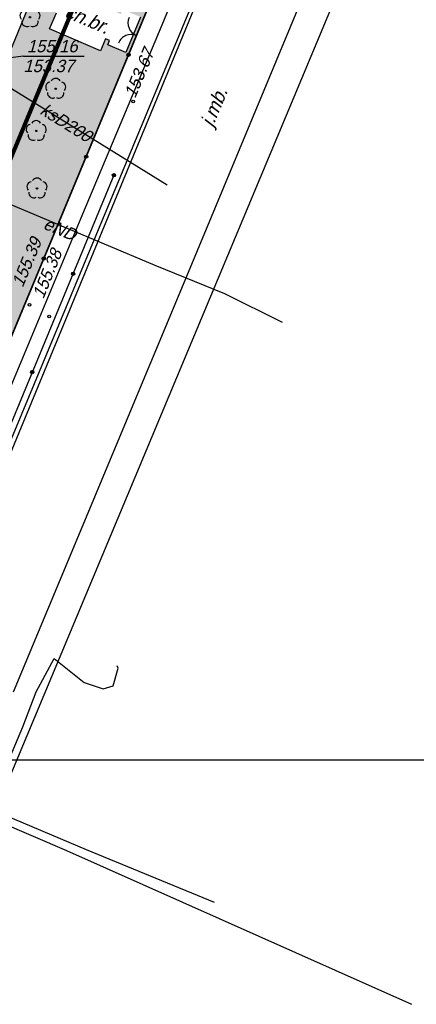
# Model space of a CAD drawing. Extents: x 7535570 to 7569561, y 5723799 to 5746390.
# Tile 11 of 17: x 7558699 to 7561582, y 5724104 to 5731256. Entities that reach past the tile are written whole.
import ezdxf

# ---------------------------------------------------------------- set-up
doc = ezdxf.new("R2010")
doc.units = 0
doc.header["$MEASUREMENT"] = 0
doc.linetypes.add('HIDDEN2', pattern=[4.7625, 3.175, -1.5875])
doc.layers.get('0').update_dxf_attribs({"linetype": 'CONTINUOUS'})
for name, color, linetype in [('dim', 40, 'CONTINUOUS'), ('DROGI', 135, 'CONTINUOUS'), ('DZIALKI', 7, 'CONTINUOUS'), ('OGRODZENIA', 184, 'CONTINUOUS'), ('RAMKA', 3, 'CONTINUOUS'), ('ROSLINNOSC', 104, 'CONTINUOUS'), ('ROŚLINNOŚĆ', 104, 'CONTINUOUS'), ('RZEZBA', 8, 'CONTINUOUS'), ('RZEŹBA', 8, 'CONTINUOUS'), ('SYSTEM', 15, 'CONTINUOUS'), ('UZ_ENERGIA', 10, 'CONTINUOUS'), ('UZ_KANALIZACJA', 14, 'CONTINUOUS'), ('UZ_TELEKOMUNIKACJA', 210, 'CONTINUOUS'), ('UZ_WODA', 140, 'CONTINUOUS'), ('UZYTKI', 7, 'CONTINUOUS')]:
    doc.layers.add(name, color=color, linetype=linetype)
doc.layers.add('ZIELEN', color=82, linetype='CONTINUOUS', lineweight=0)

# ---------------------------------------------------------------- blocks, each defined once
blk = doc.blocks.new('1281')
at = {"layer": 'OGRODZENIA', "color": 184, "linetype": 'Continuous'}
for radius in [0.24, 0.16, 0.08]:
    blk.add_circle((0, 0), radius, dxfattribs=at)
blk = doc.blocks.new('2283')
at = {"layer": 'OGRODZENIA', "color": 184, "linetype": 'Continuous'}
blk.add_line((0, 0), (0, 1), dxfattribs=at)
blk = doc.blocks.new('1283')
at = {"layer": 'OGRODZENIA', "color": 184, "linetype": 'Continuous'}
for centre, start, end in [((0, 2), 270, 0), ((0, -2), 0, 90)]:
    blk.add_arc(centre, 2, start, end, dxfattribs=at)
blk = doc.blocks.new('1811')
at = {"layer": 'RZEŹBA', "color": 8, "linetype": 'Continuous'}
blk.add_circle((0, 0), 0.2, dxfattribs=at)
blk = doc.blocks.new('1422')
at = {"layer": 'ROŚLINNOŚĆ', "color": 104, "linetype": 'Continuous'}
blk.add_circle((0, 0), 0.1, dxfattribs=at)
for centre, start, end in [((0, 0.75), 30.19, 149.77), ((-0.71, 0.23), 102.5, 221.75), ((0.71, 0.23), 318.3, 77.49), ((-0.44, -0.61), 174.33, 293.45), ((0.44, -0.61), 246.24, 5.74)]:
    blk.add_arc(centre, 0.75, start, end, dxfattribs=at)
blk = doc.blocks.new('MMAAPKOP')
at = {"layer": 'DROGI'}
for p, q in [((22538, -6231, 15518.4), (25091, -89, 15576.7)), ((22538, -6231, 15518.4), (25091, -89, 15576.7)), ((25249, -1591, 15556.4), (24329, -3804, 15534.7)), ((23207, -1778), (22304, -3969)), ((23345.8, -1975.3), (23395.7, -1859.2)), ((24008, -1891), (23901, -2147)), ((23717, -2135), (23345.8, -1975.3)), ((23754, -2049), (23717, -2135)), ((23783, -2061.2), (23754, -2049)), ((23770, -2092), (23783, -2061.2)), ((23901, -2147), (23770, -2092)), ((24329, -3804, 15534.7), (23081, -6795, 15506.6))]:
    blk.add_line(p, q, dxfattribs=at)
at = {"layer": 'DZIALKI'}
for p, q in [((25139, 768), (21928, -6950)), ((21928, -6950), (25139, 768)), ((25587, -1358), (23058, -7408))]:
    blk.add_line(p, q, dxfattribs=at)
at = {"layer": 'OGRODZENIA'}
for p, q in [((22996.8, -4386), (23920.3, -2164)), ((23814.5, -3040.1), (22625.3, -5899.7))]:
    blk.add_line(p, q, dxfattribs=at)
at = {"layer": 'SYSTEM'}
blk.add_polyline3d([(14109.4, 7161.5, 0), (17149.6, 6335.1, 0), (18256.9, 5557.1, 0), (17433, 3478.4, 0), (20897.1, 2059, 0), (22611.1, 2236.9, 0), (25426.7, 668.2, 0), (22143.6, -7273.4, 0), (10110.5, -2461.5, 0), (14109.4, 7161.5, 0)], dxfattribs=at)
at = {"layer": 'UZ_ENERGIA'}
for p, q in [((24114, -3696.1), (23003.7, -3227.8)), ((24621.5, -3900.6), (24114, -3696.1)), ((25039, -4110), (24621.5, -3900.6)), ((23248, -6793), (23379, -6549)), ((23379, -6549), (23599, -6723)), ((23809, -6749), (23845, -6619)), ((23845, -6619), (23837, -6602)), ((23152, -7045), (23248, -6793)), ((23599, -6723), (23736, -6771)), ((23736, -6771), (23809, -6749)), ((23035, -7323), (23152, -7045))]:
    blk.add_line(p, q, dxfattribs=at)
at = {"layer": 'UZ_KANALIZACJA'}
for p, q in [((23155.8, -2173.7), (22725, -2231)), ((24200, -3112), (22747, -2213)), ((23155.8, -2173.7, 15516.1), (23598.2, -2173.9, 15516.1))]:
    blk.add_line(p, q, dxfattribs=at)
at = {"layer": 'UZ_TELEKOMUNIKACJA'}
for p, q in [((23614.6, -7940.1), (22193.2, -7336.9)), ((24544.3, -8321.6), (23614.6, -7940.1))]:
    blk.add_line(p, q, dxfattribs=at)
at = {"layer": 'UZ_WODA'}
for p, q in [((24891.3, -139.3), (24175.7, -1919.5)), ((24175.7, -1919.5), (23574.6, -3350.8)), ((23574.6, -3350.8), (22670.6, -5512.4)), ((22112.4, -7360.4), (23469.6, -7945.1)), ((23469.6, -7945.1), (25976.5, -9061.7))]:
    blk.add_line(p, q, dxfattribs=at)
at = {"layer": 'UZYTKI'}
blk.add_polyline3d([(18075, 5449, 0), (18175, 5405, 0), (18759, 5151, 0), (17953, 3211, 0), (20595, 2143, 0), (20127, 887, 0), (21042, 518, 0), (21537, 1764, 0), (21644, 2034, 0), (22031, 2085, 0), (25139, 768, 0), (21928, -6950, 0), (10315, -2218, 0)], dxfattribs=at)
at = {"layer": 'OGRODZENIA', "xscale": 50, "rotation": 157.438697}
for name, p, yscale, zscale in [('1283', (23978.1, -2025), 50, 50), ('2283', (24035.8, -1886), 301.0386, 100)]:
    blk.add_blockref(name, p, dxfattribs=dict(at, yscale=yscale, zscale=zscale))
at = {"layer": 'OGRODZENIA', "xscale": 50, "yscale": 50, "zscale": 50}
for p in [(23920.3, -2164), (23612.5, -2904.7), (23814.5, -3040.1), (23304.6, -3645.3), (23517.2, -3755), (23219.9, -4469.9)]:
    blk.add_blockref('1281', p, dxfattribs=at)
at = {"layer": 'ROSLINNOSC', "xscale": 50, "yscale": 50, "zscale": 50}
for p in [(23204, -1892, 15536.1), (23391, -2411, 15536.1), (23249, -2718, 15536.1), (23255, -3135, 15536.1)]:
    blk.add_blockref('1422', p, dxfattribs=at)
at = {"layer": 'RZEZBA', "xscale": 50, "yscale": 50, "zscale": 50}
for p in [(23954.1, -2504, 15367.1), (23201.3, -3980.4, 15538.1), (23342.9, -4065.5, 15539.1)]:
    blk.add_blockref('1811', p, dxfattribs=at)
at = {"layer": 'DROGI', "oblique": 15}
for s, rotation, p in [('ch.br.', 337.22503, (23448.5, -1887.3)), ('j.mb.', 67.42611, (24532.5, -2696.2))]:
    blk.add_text(s, height=100, rotation=rotation, dxfattribs=at).set_placement(p)
at = {"layer": 'RZEZBA', "oblique": 15}
for s, rotation, p in [('153.67', 67.27, (23968.1, -2486, 15367.1)), ('155.39', 67.38, (23150.9, -3859.5, 15539.1)), ('155.38', 67.88999, (23301.3, -3943.4, 15538.1))]:
    blk.add_text(s, height=90, rotation=rotation, dxfattribs=at).set_placement(p)
at = {"layer": 'UZ_ENERGIA', "oblique": 15}
blk.add_text('eND', height=90, rotation=337.13106, dxfattribs=at).set_placement((23293.4, -3425))
at = {"layer": 'UZ_KANALIZACJA', "oblique": 15}
for s, rotation, p in [('155.16', 359.97, (23181.3, -2146.7)), ('153.37', 359.97, (23155.7, -2290.7)), ('ksD200', 328.2541, (23269.6, -2589.3))]:
    blk.add_text(s, height=90, rotation=rotation, dxfattribs=at).set_placement(p)

msp = doc.modelspace()

# ---------------------------------------------------------------- hatches: boundary and pattern name
at = {"layer": 'ZIELEN', "transparency": 33554483}
h = msp.add_hatch(color=256, dxfattribs=at)
h.dxf.hatch_style = 1
h.paths.add_polyline_path([(7550811.837, 5734306.154), (7550690.837, 5733994.154), (7548552.837, 5734867.154), (7548691.837, 5735175.154)], flags=17)
h.paths.add_polyline_path([(7550892.837, 5733913.154), (7551254.337, 5734807.154), (7551330.837, 5734775.154), (7550969.837, 5733881.154)], flags=17)
h.paths.add_polyline_path([(7558466.847, 5728545.35), (7557505.354, 5728949.156), (7556917.337, 5727563.554), (7557890.737, 5727175.854)])
edge = h.paths.add_edge_path(flags=17)
edge.add_arc((7552523.837, 5738462.154), 12, 308.7473094, 370.9050169)
edge.add_line((7552535.62, 5738464.424), (7552531.347, 5738452.795))
h.paths.add_polyline_path([(7552840.837, 5738662.154), (7551336.337, 5735003.154), (7552876.53, 5734375.156), (7555018.813, 5733509.164), (7555092.837, 5733695.154), (7553469.837, 5734355.154), (7553602.837, 5734680.154), (7553308.837, 5734796.154), (7553785.837, 5735964.154), (7555424.437, 5735301.254), (7555445.083, 5735351.13), (7555465.937, 5735401.654), (7556006.637, 5735181.654), (7556088.684, 5735104.778), (7556164.837, 5735309.154), (7552931.837, 5736616.154), (7553744.837, 5738571.154), (7549733.837, 5740199.154), (7549221.837, 5738942.154), (7548350.837, 5736952.154), (7547503.837, 5734892.154), (7546653.422, 5732816.913), (7546267.837, 5731883.154), (7545884.837, 5730948.154), (7551015.837, 5728868.154), (7551134.837, 5729158.154), (7546157.837, 5731199.154), (7546723.449, 5732525.589), (7546943.861, 5732435.214), (7549983.837, 5739849.154), (7550513.837, 5739633.154), (7550453.837, 5739485.154), (7552592.837, 5738620.154), (7552647.837, 5738746.154)])
h.paths.add_polyline_path([(7558776.837, 5731388.154), (7557873.868, 5729197.141), (7558609.138, 5728888.664), (7560537.445, 5733521.817), (7559789.837, 5733842.154), (7559609.786, 5733405.798), (7559478.919, 5733088.64), (7559145.7, 5732281.077), (7558828.837, 5731513.154), (7559019.837, 5731433.154), (7559071.837, 5731551.154), (7559440.591, 5731399.556), (7559403.837, 5731310.154), (7559434.445, 5731297.573), (7559448.17, 5731330.014), (7559578.072, 5731275.718), (7559470.427, 5731019.326), (7559339.837, 5731074.154), (7559352.837, 5731104.954), (7559323.837, 5731117.154), (7559286.837, 5731031.154), (7558915.58, 5731190.721), (7558965.537, 5731306.954)])
h.paths.add_polyline_path([(7557501.853, 5729848.192), (7557532.781, 5729835.377), (7557542.337, 5729858.454), (7557616.237, 5729827.854), (7557606.739, 5729804.761), (7557634.355, 5729793.288), (7557643.937, 5729816.354), (7557717.837, 5729785.654), (7557708.337, 5729762.554), (7557771.937, 5729736.154), (7557766.337, 5729722.654), (7557859.824, 5729684.16), (7557859.841, 5729684.202), (7557867.837, 5729766.154), (7559477.837, 5733649.154), (7559433.537, 5733805.054), (7559193.837, 5733923.154), (7557501.853, 5729848.192)])
h.paths.add_polyline_path([(7557035.505, 5726405.055), (7557362.355, 5726541.299), (7557502.47, 5726599.682), (7551571.237, 5728981.554), (7551450.837, 5728686.854)])

# ---------------------------------------------------------------- linework, layer by layer
at = {"linetype": 'HIDDEN2', "ltscale": 50, "const_width": 30}
msp.add_lwpolyline([(7546076.861, 5731409.68), (7557032.517, 5726945.531), (7557307.244, 5727060.004), (7560247.04, 5734126.135)], dxfattribs=at)
at = {"layer": 'dim', "color": 10, "const_width": 10}
msp.add_lwpolyline([(7549733.837, 5740199.154), (7549221.837, 5738942.154), (7548350.837, 5736952.154), (7547633.837, 5735207.154), (7547387.837, 5734610.154), (7547142.837, 5734012.154), (7546897.837, 5733414.154), (7546653.422, 5732816.913), (7546267.837, 5731883.154), (7545884.837, 5730948.154), (7557034.708, 5726404.723), (7557362.355, 5726541.299), (7557689.742, 5726677.714), (7560708.837, 5733934.154), (7557600.837, 5735251.154), (7557213.837, 5735200.154), (7556611.837, 5733684.154), (7555696.837, 5734053.154), (7556164.837, 5735309.154), (7552931.837, 5736616.154), (7553744.837, 5738571.154)], close=True, dxfattribs=at)
at = {"layer": 'RAMKA', "color": 1}
msp.add_lwpolyline([(7545040.319, 5725877.743), (7545040.319, 5740527.743), (7565840.319, 5740527.743), (7565840.319, 5725877.743)], close=True, dxfattribs=at)
at = {"layer": 'ZIELEN', "elevation": 14109.3}
msp.add_lwpolyline([(7559789.837, 5733842.154), (7557873.837, 5729197.154), (7558609.582, 5728888.477), (7560537.445, 5733521.817)], close=True, dxfattribs=at)

# ---------------------------------------------------------------- block references
msp.add_blockref('MMAAPKOP', (7535569.837, 5733166.154))

doc.saveas('drawing.dxf')
